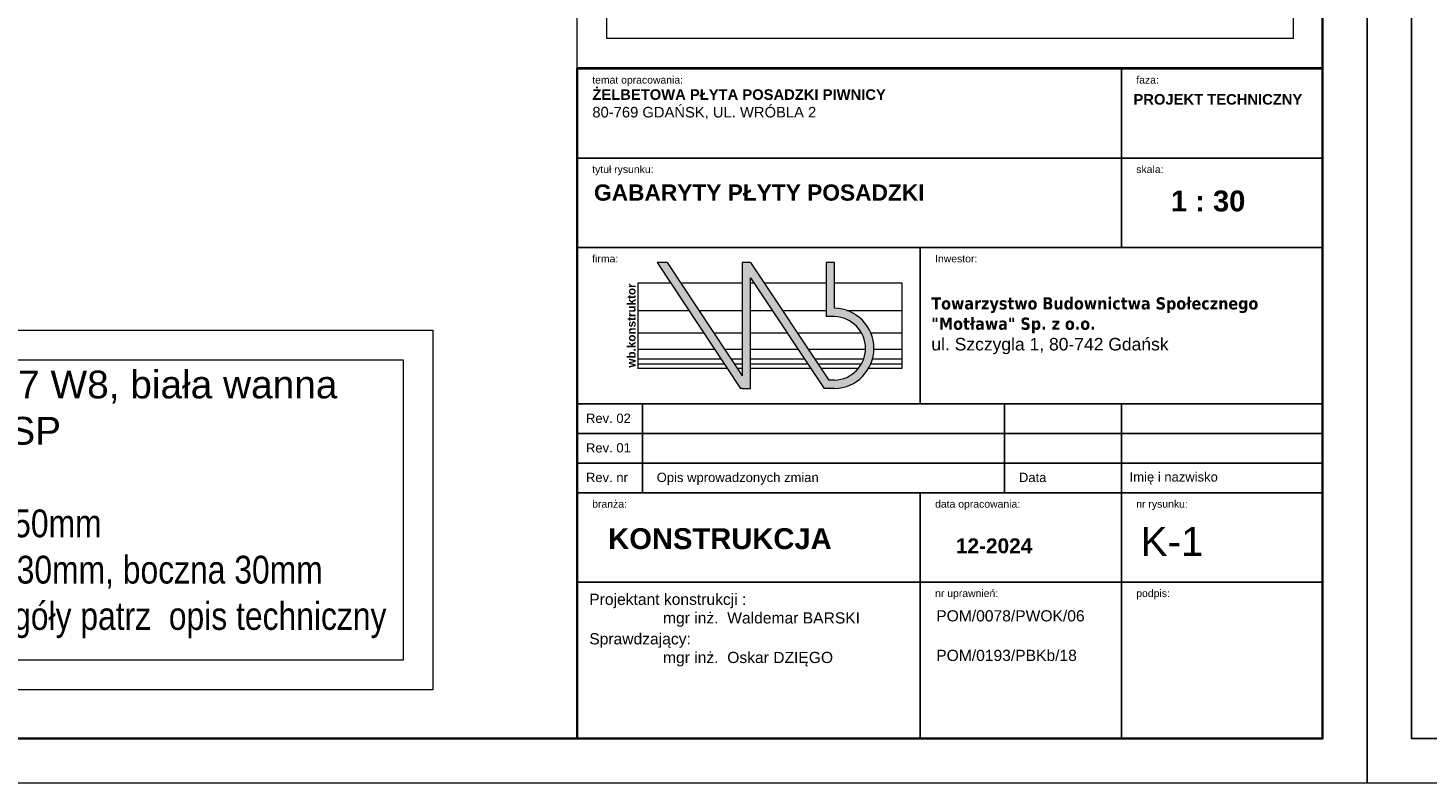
# Model space of a CAD drawing. Header units: millimetres. Extents: x -35363 to 17197, y 5744 to 29461.
# Tile 6 of 29: x -15555 to -9887, y 5744 to 8802. Entities that reach past the tile are written whole.
import ezdxf

# ---------------------------------------------------------------- set-up
doc = ezdxf.new("R2010")
doc.units = ezdxf.units.MM
doc.layers.add('Bloki', color=1, linetype='Continuous')
for name, color, linetype, lineweight in [('MS-OPISY', 11, 'Continuous', 13), ('OPISY', 11, 'Continuous', 13), ('Tabele', 7, 'Continuous', 13), ('WB-RAMKA_TABELKA', 33, 'Continuous', 35), ('WB_WYMIARY', 7, 'Continuous', 5)]:
    doc.layers.add(name, color=color, linetype=linetype, lineweight=lineweight)
doc.layers.add('WB-KARTKA', color=251, linetype='Continuous', lineweight=13, plot=False)
doc.styles.add('Arial', font='txt')
doc.styles.add('Arial_01', font='txt')

# ---------------------------------------------------------------- blocks, each defined once
blk = doc.blocks.new('logo wb.konstruktor')
at = {"layer": 'Bloki', "lineweight": 0}
blk.add_hatch(color=256, dxfattribs=at).paths.add_polyline_path([(202916, 149028), (203196, 149028, 0.978686), (203196, 151184), (203196, 152410), (202970, 152410), (202970, 150958), (203196, 150958, -0.973102), (203196, 149254), (203037, 149254), (200941, 152410), (200715, 152410), (200715, 149370), (198703, 152410), (198432, 152410), (200670, 149028), (200715, 149028), (200941, 149028), (200941, 152002)])
for p, q in [((198432, 152410), (200670, 149028)), ((198703, 152410), (198432, 152410)), ((198703, 152410), (200715, 149370)), ((200941, 152410), (203037, 149254)), ((197920, 151868), (198791, 151868)), ((197920, 151868), (197920, 149565)), ((199062, 151868), (200715, 151868)), ((200941, 152002), (202916, 149028)), ((200941, 151868), (201030, 151868)), ((201301, 151868), (202970, 151868)), ((203196, 151868), (205001, 151868)), ((205001, 151868), (205001, 149565)), ((197920, 151125), (199282, 151125)), ((199553, 151125), (200715, 151125)), ((200941, 151125), (201523, 151125)), ((201794, 151125), (202970, 151125)), ((203525, 151125), (205001, 151125)), ((203196, 150958), (202970, 150958)), ((197920, 150521), (199682, 150521)), ((199953, 150521), (200715, 150521)), ((200941, 150521), (201924, 150521)), ((202195, 150521), (203917, 150521)), ((204168, 150521), (205001, 150521)), ((197920, 150089), (199968, 150089)), ((200239, 150089), (200715, 150089)), ((200941, 150089), (202211, 150089)), ((202483, 150089), (204025, 150089)), ((204251, 150089), (205001, 150089)), ((197920, 149829), (200140, 149829)), ((197920, 149690), (200232, 149690)), ((200314, 149565), (197920, 149565)), ((200411, 149829), (200715, 149829)), ((200503, 149690), (200715, 149690)), ((200715, 149565), (200586, 149565)), ((200941, 149829), (202384, 149829)), ((200941, 149690), (202476, 149690)), ((202559, 149565), (200941, 149565)), ((202655, 149829), (203979, 149829)), ((202747, 149690), (203917, 149690)), ((203832, 149565), (202830, 149565)), ((205001, 149565), (204106, 149565)), ((204168, 149690), (205001, 149690)), ((204215, 149829), (205001, 149829)), ((203196, 149254), (203037, 149254)), ((200715, 149028), (200670, 149028)), ((203196, 149028), (202916, 149028))]:
    blk.add_line(p, q, dxfattribs=at)
for points in [[(200941, 152410), (200715, 152410), (200715, 149370)], [(203196, 151184), (203196, 152410), (202970, 152410), (202970, 150958)], [(200715, 149028), (200941, 149028), (200941, 152002)]]:
    blk.add_lwpolyline(points, dxfattribs=at)
for radius, start, end in [(1078, 271.2343, 88.7657), (852, 271.562, 88.438)]:
    blk.add_arc((203173, 150106), radius, start, end, dxfattribs=at)
at = {"layer": 'Bloki', "lineweight": 0, "insert": (197630, 149590), "char_height": 224, "attachment_point": 1, "rotation": 90, "style": 'Arial_01'}
blk.add_mtext('{\\fArial|b1|i0|c238|p34;wb.konstruktor}', dxfattribs=at)
blk = doc.blocks.new('*U5')
at = {"layer": 'Tabele', "lineweight": -3}
for p, q in [((15869, 8248), (15869, 6046)), ((9173, 7147), (18345, 7147)), ((9173, 6046), (18345, 6046)), ((13392, 6046), (13392, 4120)), ((9173, 3027), (18345, 3027)), ((13392, 3027), (13392, 0)), ((15869, 3027), (15869, 0)), ((9173, 1926), (18345, 1926))]:
    blk.add_line(p, q, dxfattribs=at)
for points in [[(18345, 4120), (9173, 4120), (9173, 8248), (18345, 8248)], [(9173, 3756), (9974, 3756), (9974, 4120), (9173, 4120)], [(9974, 3756), (14432, 3756), (14432, 4120), (9974, 4120)], [(14432, 3756), (15869, 3756), (15869, 4120), (14432, 4120)], [(15869, 3756), (18345, 3756), (18345, 4120), (15869, 4120)], [(9173, 3391), (9974, 3391), (9974, 3756), (9173, 3756)], [(9974, 3391), (14432, 3391), (14432, 3756), (9974, 3756)], [(14432, 3391), (15869, 3391), (15869, 3756), (14432, 3756)], [(15869, 3391), (18345, 3391), (18345, 3756), (15869, 3756)], [(9173, 3027), (9974, 3027), (9974, 3391), (9173, 3391)], [(9974, 3027), (14432, 3027), (14432, 3391), (9974, 3391)], [(14432, 3027), (15869, 3027), (15869, 3391), (14432, 3391)], [(15869, 3027), (18345, 3027), (18345, 3391), (15869, 3391)], [(18345, 0), (9173, 0), (9173, 3027), (18345, 3027)]]:
    blk.add_lwpolyline(points, close=True, dxfattribs=at)
at = {"layer": 'Tabele', "lineweight": 0, "xscale": 0.4586373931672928, "yscale": 0.4586373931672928, "zscale": 0.4586373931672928}
blk.add_blockref('logo wb.konstruktor', (-80854, -64040), dxfattribs=at)
at = {"layer": 'Tabele', "lineweight": -3, "attachment_point": 1, "style": 'Arial_01'}
for s, insert, char_height in [('{\\fArial|b0|i0|c238|p34;temat opracowania:}', (9356, 8156), 91.73), ('{\\fArial|b0|i0|c238|p34;faza:}', (16052, 8156), 91.73), ('{\\fArial|b1|i0|c238|p34;PROJEKT TECHNICZNY\\P}', (16017, 7935), 130), ('{\\fArial|b0|i0|c238|p34;tytuł rysunku:}', (9356, 7055), 91.73), ('{\\fArial|b0|i0|c238|p34;skala:}', (16052, 7055), 91.73), ('{\\fArial|b0|i0|c238|p34;firma:}', (9356, 5955), 91.73), ('Inwestor:', (13576, 5955), 91.7), ('{\\fTahoma|b1|i0|c238|p0;\\H0.97338x;Towarzystwo Budownictwa Społecznego \\P"Motława" Sp. z o.o.\\P\\fArial|b0|i0|c0|p32;\\H1.027373x;ul. Szczygla 1, 80-742 Gdańsk}', (13530, 5433), 154.1), ('Rev. 02', (9279, 4001), 114.7), ('Rev. 01', (9279, 3637), 114.7), ('Opis wprowadzonych zmian', (10150, 3273), 114.66), ('Imię i nazwisko', (15970, 3279), 114.66), ('Rev. nr', (9279, 3273), 114.7), ('Data', (14608, 3273), 114.7), ('{\\fArial|b0|i0|c238|p34;branża:}', (9356, 2935), 91.73), ('{\\fArial|b0|i0|c238|p34;data opracowania:}', (13576, 2935), 91.73), ('{\\fArial|b0|i0|c238|p34;nr rysunku:}', (16052, 2935), 91.73), ('{\\fArial|b1|i0|c238|p34;KONSTRUKCJA}', (9553, 2590), 256.84), ('Projektant konstrukcji :    \\P                 mgr inż.  Waldemar BARSKI', (9320, 1784), 137.59), ('{\\fArial|b0|i0|c238|p34;nr uprawnień:}', (13576, 1835), 91.73), ('{\\fArial|b0|i0|c238|p34;podpis:}', (16052, 1835), 91.73), ('POM/0078/PWOK/06', (13590, 1580), 137.59), ('Sprawdzający:    \\P                 mgr inż.  Oskar DZIĘGO', (9320, 1297), 137.59), ('POM/0193/PBKb/18', (13590, 1093), 137.59)]:
    blk.add_mtext(s, dxfattribs=dict(at, insert=insert, char_height=char_height))
at = {"layer": 'Tabele', "lineweight": -3, "insert": (9358, 7994), "char_height": 130, "width": 7334.61, "attachment_point": 1, "style": 'Arial_01'}
blk.add_mtext('{\\fArial|b1|i0|c238|p34;ŻELBETOWA PŁYTA POSADZKI PIWNICY\\P}80-769 GDAŃSK, UL. WRÓBLA 2', dxfattribs=at)
blk = doc.blocks.new('Format A1 - wpiecie poziome')
at = {"layer": 'Defpoints', "linetype": 'Continuous'}
blk.add_lwpolyline([(-835, 297), (-835, 6), (-816, 6), (-816, 6)], dxfattribs=at)
at = {"layer": 'WB-KARTKA', "linetype": 'Continuous'}
blk.add_lwpolyline([(-841, 0), (-841, 594), (0, 594), (0, 0)], close=True, dxfattribs=at)
at = {"layer": 'WB-RAMKA_TABELKA', "linetype": 'Continuous'}
blk.add_lwpolyline([(-816, 6), (-816, 297), (-835, 297), (-835, 588), (-6, 588), (-6, 6), (-816, 6)], dxfattribs=at)

msp = doc.modelspace()

# ---------------------------------------------------------------- linework, layer by layer
at = {"layer": 'MS-OPISY'}
for points in [[(-16780.37, 7577.98), (-13915.59, 7577.98), (-13915.59, 6121.54), (-16780.37, 6121.54)], [(-16660.37, 7457.98), (-14035.59, 7457.98), (-14035.59, 6241.54), (-16660.37, 6241.54)]]:
    msp.add_lwpolyline(points, close=True, dxfattribs=at)
at = {"layer": 'OPISY', "linetype": 'Continuous'}
for points in [[(-13331.12, 8639.68), (-13331.12, 14295.94), (-10313.18, 14295.94), (-10313.18, 8639.68)], [(-13211.12, 8759.68), (-13211.12, 14175.94), (-10433.18, 14175.94), (-10433.18, 8759.68)]]:
    msp.add_lwpolyline(points, close=True, dxfattribs=at)
at = {"layer": 'WB-RAMKA_TABELKA'}
msp.add_lwpolyline([(-13331.12, 8639.68), (-13331.12, 5923.53), (-10313.17, 5923.53), (-10313.17, 8639.68)], close=True, dxfattribs=at)
msp.add_lwpolyline([(-13331.12, 8639.68), (-13331.12, 5923.53), (-10313.17, 5923.53), (-10313.17, 8639.68)], close=True, dxfattribs=at)
msp.add_lwpolyline([(-13331.12, 8639.68), (-13331.12, 5923.53), (-10313.17, 5923.53), (-10313.17, 8639.68)], close=True, dxfattribs=at)
msp.add_lwpolyline([(-13331.12, 8639.68), (-13331.12, 5923.53), (-10313.17, 5923.53), (-10313.17, 8639.68)], close=True, dxfattribs=at)
msp.add_lwpolyline([(-13331.12, 8639.68), (-13331.12, 5923.53), (-10313.17, 5923.53), (-10313.17, 8639.68)], close=True, dxfattribs=at)
msp.add_lwpolyline([(-13331.12, 8639.68), (-13331.12, 5923.53), (-10313.17, 5923.53), (-10313.17, 8639.68)], close=True, dxfattribs=at)
msp.add_lwpolyline([(-13331.12, 8639.68), (-13331.12, 5923.53), (-10313.17, 5923.53), (-10313.17, 8639.68)], close=True, dxfattribs=at)

# ---------------------------------------------------------------- block references
at = {"layer": 'WB-RAMKA_TABELKA', "linetype": 'Continuous', "xscale": 30, "yscale": 30, "zscale": 30}
for p in [(-10133.17, 5743.53), (15096.83, 5743.53)]:
    msp.add_blockref('Format A1 - wpiecie poziome', p, dxfattribs=at)
at = {"layer": 'WB_WYMIARY', "xscale": 0.3290124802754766, "yscale": 0.3290124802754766, "zscale": 0.3290124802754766}
msp.add_blockref('*U5', (-16349.07, 5923.53), dxfattribs=at)

# ---------------------------------------------------------------- texts
at = {"layer": 'OPISY', "linetype": 'Continuous', "insert": (-16595.66, 6872.14), "char_height": 112.5, "width": 3429.9704, "attachment_point": 4, "style": 'Arial'}
msp.add_mtext('{\\L\\fArial Narrow|b1|i0|c238|p34;BETON\\l:}  C30/37 W8, biała wanna\\P{\\L\\fArial Narrow|b1|i0|c238|p34;STAL\\l:}     B500SP\\P{\\L\\fArial Narrow|b1|i0|c0|p34;OTULINA\\fArial Narrow|b1|i0|c238|p34; \\P\\l\\fArial Narrow|b0|i0|c238|p34;^I     dolna 50\\fArial Narrow|b0|i0|c0|p34;mm\\P\\fArial Narrow|b0|i0|c238|p34;^I     górna 30\\fArial Narrow|b0|i0|c0|p34;mm, boczna 30mm \\P\\fArial Narrow|b0|i0|c238|p34;^I     Szczegóły patrz  opis techniczny}', dxfattribs=at)
at = {"layer": 'Tabele', "color": 1, "lineweight": -3, "attachment_point": 1, "style": 'Arial_01'}
for s, insert, char_height, width in [('{\\fArial|b1|i0|c238|p34;GABARYTY PŁYTY POSADZKI}', (-13263.36, 8168.39), 65.8025, 2123.1696), ('K-1', (-11050.54, 6780.66), 117.211, 728.0626)]:
    msp.add_mtext(s, dxfattribs=dict(at, insert=insert, char_height=char_height, width=width))
at = {"layer": 'Tabele', "lineweight": -3, "insert": (-10927.82, 8143.62), "char_height": 84.5026, "attachment_point": 1, "style": 'Arial_01'}
msp.add_mtext('{\\fArial|b1|i0|c238|p34;1 : 30}', dxfattribs=at)
at = {"layer": 'Tabele', "color": 1, "lineweight": -3, "insert": (-11798.3, 6734.47), "char_height": 60.359, "attachment_point": 1, "style": 'Arial_01'}
msp.add_mtext('{\\fArial|b1|i0|c238|p34;12-2024}', dxfattribs=at)

doc.saveas('drawing.dxf')
